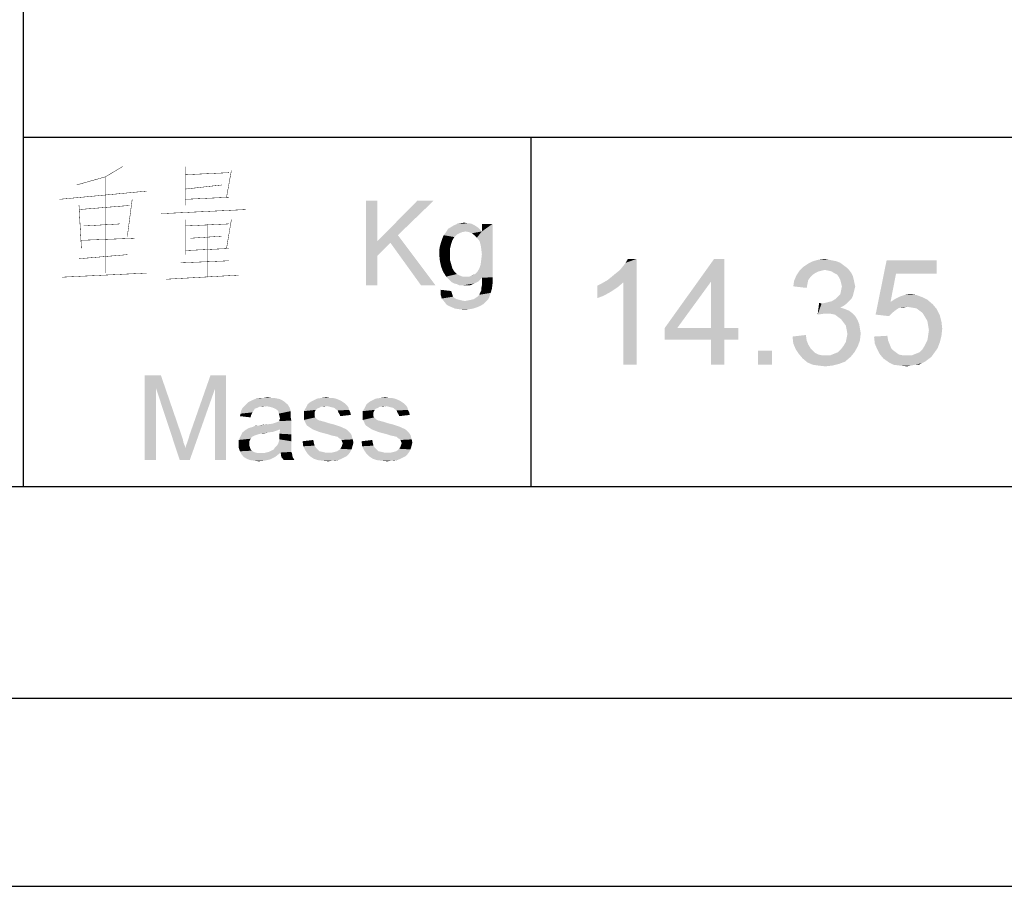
# Model space of a CAD drawing. Header units: millimetres. Extents: x 0 to 594, y 1 to 420.
# Tile 178 of 202: x 515 to 538, y 1 to 21. Entities that reach past the tile are written whole.
import ezdxf

# ---------------------------------------------------------------- set-up
doc = ezdxf.new("R2010")
doc.units = ezdxf.units.MM
doc.header["$LTSCALE"] = 32.67
doc.layers.add('61765N-2-A-2_DXF_FORMAT', color=7, linetype='CONTINUOUS')
doc.layers.add('DETAIL', color=7, linetype='CONTINUOUS')

msp = doc.modelspace()

# ---------------------------------------------------------------- linework, layer by layer
at = {"layer": '61765N-2-A-2_DXF_FORMAT', "color": 2, "linetype": 'Continuous'}
for p, q in [((515, 80.662), (515, 10)), ((515, 18.25), (584, 18.25)), ((527, 18.25), (527, 10)), ((409, 10), (584, 10)), ((20, 5), (589, 5)), ((0, 0.5605), (594, 0.5605))]:
    msp.add_line(p, q, dxfattribs=at)
at = {"layer": '61765N-2-A-2_DXF_FORMAT', "color": 7, "linetype": 'Continuous'}
msp.add_line((25, 10), (584, 10), dxfattribs=at)
at = {"layer": 'DETAIL', "color": 2, "linetype": 'Continuous', "const_width": 0.01}
for points in [[(517.3508, 17.5565), (516.9508, 17.3145), (516.2651, 17.121)], [(518.8365, 17.5565), (518.8365, 16.6371)], [(519.9222, 17.4597), (519.808, 16.8306)], [(516.9508, 17.3145), (516.9508, 15.0403)], [(518.8365, 17.3629), (519.8651, 17.4113)], [(518.8365, 17.0242), (519.6937, 17.121)], [(515.8651, 16.7823), (517.9222, 16.9758)], [(517.5794, 16.7823), (517.4651, 15.9113)], [(519.8651, 16.8306), (518.8365, 16.7823)], [(516.3222, 16.6371), (516.3794, 15.621)], [(516.3222, 16.5403), (517.5222, 16.6371)], [(518.2651, 16.4436), (520.2651, 16.5403)], [(518.8365, 16.2984), (518.8365, 15.4758)], [(519.9222, 16.2984), (519.808, 15.621)], [(516.4366, 16.1532), (517.2937, 16.2016)], [(518.8365, 16.1532), (519.8651, 16.2016)], [(519.3508, 16.2016), (519.3508, 14.9436)], [(517.6365, 15.8629), (516.3794, 15.8145)], [(518.9508, 15.8629), (519.6937, 15.9113)], [(519.8651, 15.621), (518.8365, 15.5726)], [(517.4651, 15.4758), (516.3222, 15.379)], [(518.7222, 15.2823), (519.8651, 15.3306)], [(517.9222, 15.0403), (515.9222, 14.9436)], [(518.3794, 14.8952), (520.0937, 14.9919)]]:
    msp.add_lwpolyline(points, dxfattribs=at)
at = {"layer": 'DETAIL', "color": 2, "linetype": 'Continuous'}
for points in [[(523.3678, 16.75), (523.3678, 15.787), (523.1011, 14.75)], [(523.3678, 16.75), (523.1011, 14.75), (523.1011, 16.75)], [(524.7011, 16.75), (523.8566, 15.9352), (523.3678, 15.787)], [(524.7011, 16.75), (523.3678, 15.787), (524.3159, 16.75)], [(525.7974, 16.0685), (524.9974, 16.0093), (525.0418, 16.0833)], [(525.7974, 16.0685), (525.4566, 16.0241), (524.9974, 16.0093)], [(525.7529, 16.113), (525.0418, 16.0833), (525.1159, 16.1278)], [(525.0418, 16.0833), (525.7529, 16.113), (525.7974, 16.0685)], [(525.6641, 16.1722), (525.7085, 16.1426), (525.1159, 16.1278)], [(525.6641, 16.1722), (525.1159, 16.1278), (525.19, 16.1722)], [(525.1159, 16.1278), (525.7085, 16.1426), (525.7529, 16.113)], [(525.6048, 16.2019), (525.19, 16.1722), (525.2641, 16.2019)], [(525.19, 16.1722), (525.6048, 16.2019), (525.6641, 16.1722)], [(525.5011, 16.2167), (525.5455, 16.2167), (525.2641, 16.2019)], [(525.5011, 16.2167), (525.2641, 16.2019), (525.3381, 16.2167)], [(525.2641, 16.2019), (525.5455, 16.2167), (525.6048, 16.2019)], [(525.3381, 16.2167), (525.427, 16.2315), (525.5011, 16.2167)], [(525.4566, 16.0241), (525.7974, 16.0685), (525.8418, 16.0241)], [(525.7233, 15.8759), (525.8418, 16.0241), (526.0937, 16.2019)], [(525.7826, 15.8019), (525.7233, 15.8759), (526.0937, 16.2019)], [(525.8122, 15.713), (525.7826, 15.8019), (526.0937, 16.2019)], [(525.827, 15.6093), (525.8122, 15.713), (526.0937, 16.2019)], [(525.8122, 15.2389), (525.827, 15.3574), (526.0937, 16.2019)], [(525.8122, 15.2389), (526.0937, 16.2019), (526.0937, 14.9426)], [(525.8418, 15.4907), (525.827, 15.6093), (526.0937, 16.2019)], [(525.827, 15.3574), (525.8418, 15.4907), (526.0937, 16.2019)], [(526.0937, 16.2019), (525.8418, 16.0241), (525.8418, 16.2019)], [(523.6789, 15.7574), (523.3678, 15.787), (523.8566, 15.9352)], [(524.4048, 14.75), (523.6789, 15.7574), (523.8566, 15.9352)], [(524.4048, 14.75), (523.8566, 15.9352), (524.7455, 14.75)], [(525.1455, 15.8167), (524.8789, 15.7722), (524.9085, 15.8611)], [(525.19, 15.8907), (524.9085, 15.8611), (524.9381, 15.9352)], [(524.9085, 15.8611), (525.19, 15.8907), (525.1455, 15.8167)], [(525.3826, 16.0093), (525.3085, 15.9796), (524.9381, 15.9352)], [(525.3826, 16.0093), (524.9381, 15.9352), (524.9974, 16.0093)], [(525.3085, 15.9796), (525.2492, 15.95), (524.9381, 15.9352)], [(524.9381, 15.9352), (525.2492, 15.95), (525.19, 15.8907)], [(524.9974, 16.0093), (525.4566, 16.0241), (525.3826, 16.0093)], [(525.8418, 16.0241), (525.5307, 16.0093), (525.4566, 16.0241)], [(525.6048, 15.9796), (525.5307, 16.0093), (525.8418, 16.0241)], [(525.6641, 15.9352), (525.6048, 15.9796), (525.8418, 16.0241)], [(525.7233, 15.8759), (525.6641, 15.9352), (525.8418, 16.0241)], [(523.3678, 15.787), (523.3678, 15.4463), (523.1011, 14.75)], [(523.3678, 15.787), (523.6789, 15.7574), (523.3678, 15.4463)], [(525.0863, 15.6093), (524.8344, 15.5796), (524.8492, 15.6685)], [(524.8344, 15.5796), (525.0863, 15.6093), (525.0863, 15.4907)], [(525.1159, 15.7278), (524.8492, 15.6685), (524.8789, 15.7722)], [(524.8492, 15.6685), (525.1159, 15.7278), (525.0863, 15.6093)], [(524.8789, 15.7722), (525.1455, 15.8167), (525.1159, 15.7278)], [(523.1011, 14.75), (523.3678, 15.4463), (523.3678, 14.75)], [(525.0863, 15.4907), (524.8344, 15.4759), (524.8344, 15.5796)], [(524.8344, 15.4759), (525.0863, 15.4907), (525.0863, 15.3574)], [(525.0863, 15.3574), (524.8492, 15.3278), (524.8344, 15.4759)], [(524.8492, 15.3278), (525.0863, 15.3574), (525.1159, 15.2537)], [(528.8111, 14.875), (528.9037, 14.9491), (529.4963, 15.375)], [(529.1815, 14.8194), (528.8111, 14.875), (529.4963, 15.375)], [(528.9037, 14.9491), (529.0148, 15.0417), (529.4963, 15.375)], [(529.0148, 15.0417), (529.1074, 15.1157), (529.4963, 15.375)], [(529.1074, 15.1157), (529.1815, 15.2083), (529.4963, 15.375)], [(529.1815, 15.2083), (529.237, 15.2824), (529.4963, 15.375)], [(529.1815, 12.875), (529.1815, 14.8194), (529.4963, 15.375)], [(529.1815, 12.875), (529.4963, 15.375), (529.4963, 12.875)], [(529.4963, 15.375), (529.237, 15.2824), (529.2926, 15.375)], [(531.5704, 15.375), (531.2556, 14.838), (530.163, 13.7454)], [(531.5704, 15.375), (530.163, 13.7454), (531.3296, 15.375)], [(531.2556, 13.7454), (531.2556, 14.838), (531.5704, 15.375)], [(531.2556, 13.7454), (531.5704, 15.375), (531.5704, 13.7454)], [(534.0333, 15.3565), (534.1259, 15.338), (533.663, 15.3194)], [(534.0333, 15.3565), (533.663, 15.3194), (533.7926, 15.3565)], [(533.7926, 15.3565), (533.9407, 15.375), (534.0333, 15.3565)], [(525.1159, 15.2537), (524.8789, 15.1944), (524.8492, 15.3278)], [(524.8789, 15.1944), (525.1159, 15.2537), (525.1455, 15.15)], [(525.1455, 15.15), (524.9233, 15.0759), (524.8789, 15.1944)], [(524.9233, 15.0759), (525.1455, 15.15), (525.19, 15.0759)], [(526.0937, 14.9426), (525.7381, 15.0759), (525.7826, 15.15)], [(526.0937, 14.9426), (525.7826, 15.15), (525.8122, 15.2389)], [(534.4593, 15.1713), (533.3482, 15.0972), (533.4407, 15.1898)], [(534.4593, 15.1713), (533.9407, 15.1157), (533.3482, 15.0972)], [(534.3852, 15.2269), (533.4407, 15.1898), (533.5519, 15.2639)], [(533.4407, 15.1898), (534.3852, 15.2269), (534.4593, 15.1713)], [(534.2185, 15.3194), (534.3111, 15.2824), (533.5519, 15.2639)], [(534.2185, 15.3194), (533.5519, 15.2639), (533.663, 15.3194)], [(533.5519, 15.2639), (534.3111, 15.2824), (534.3852, 15.2269)], [(533.663, 15.3194), (534.1259, 15.338), (534.2185, 15.3194)], [(533.9407, 15.1157), (534.4593, 15.1713), (534.5148, 15.1157)], [(535.6259, 15.0231), (535.1444, 14.0602), (535.4037, 15.338)], [(535.4037, 15.338), (536.5889, 15.338), (535.6259, 15.0231)], [(535.6259, 15.0231), (536.5889, 15.338), (536.5889, 15.0231)], [(525.19, 15.0759), (524.9974, 14.9574), (524.9233, 15.0759)], [(525.19, 15.0759), (525.2492, 15.0167), (524.9974, 14.9574)], [(525.2492, 15.0167), (525.3085, 14.987), (524.9974, 14.9574)], [(524.9974, 14.9574), (525.3085, 14.987), (525.3826, 14.9574)], [(525.3826, 14.9574), (525.0418, 14.913), (524.9974, 14.9574)], [(525.5455, 14.9574), (526.0937, 14.9426), (525.0418, 14.913)], [(525.4566, 14.9574), (525.5455, 14.9574), (525.0418, 14.913)], [(525.3826, 14.9574), (525.4566, 14.9574), (525.0418, 14.913)], [(526.0937, 14.9426), (525.8418, 14.9278), (525.0418, 14.913)], [(525.0863, 14.8685), (525.0418, 14.913), (525.8418, 14.9278)], [(525.0863, 14.8685), (525.8418, 14.9278), (525.7529, 14.8389)], [(525.5455, 14.9574), (525.6048, 14.987), (525.6789, 15.0167)], [(526.0937, 14.9426), (525.5455, 14.9574), (525.6789, 15.0167)], [(526.0937, 14.9426), (525.6789, 15.0167), (525.7381, 15.0759)], [(525.8418, 14.8093), (525.8418, 14.9278), (526.0937, 14.9426)], [(525.8418, 14.8093), (526.0937, 14.9426), (526.0937, 14.7944)], [(533.6074, 14.9491), (533.2185, 14.8565), (533.2741, 14.9861)], [(533.6074, 14.9491), (533.5519, 14.875), (533.2185, 14.8565)], [(533.8667, 15.0972), (533.7926, 15.0787), (533.2741, 14.9861)], [(533.8667, 15.0972), (533.2741, 14.9861), (533.3482, 15.0972)], [(533.7926, 15.0787), (533.7185, 15.0417), (533.2741, 14.9861)], [(533.7185, 15.0417), (533.663, 15.0046), (533.2741, 14.9861)], [(533.2741, 14.9861), (533.663, 15.0046), (533.6074, 14.9491)], [(533.3482, 15.0972), (533.9407, 15.1157), (533.8667, 15.0972)], [(534.5148, 15.1157), (534.0333, 15.0972), (533.9407, 15.1157)], [(534.1074, 15.0787), (534.0333, 15.0972), (534.5148, 15.1157)], [(534.163, 15.0417), (534.1074, 15.0787), (534.5148, 15.1157)], [(534.163, 15.0417), (534.5148, 15.1157), (534.5704, 15.0417)], [(534.5704, 15.0417), (534.237, 15.0046), (534.163, 15.0417)], [(534.237, 15.0046), (534.5704, 15.0417), (534.6074, 14.9676)], [(534.6074, 14.9676), (534.2741, 14.9491), (534.237, 15.0046)], [(534.2741, 14.9491), (534.6074, 14.9676), (534.6259, 14.8935)], [(534.6259, 14.8935), (534.3111, 14.875), (534.2741, 14.9491)], [(534.3296, 14.8009), (534.3111, 14.875), (534.6259, 14.8935)], [(534.3296, 14.8009), (534.6259, 14.8935), (534.6444, 14.8009)], [(535.6259, 15.0231), (535.4963, 14.3565), (535.1444, 14.0602)], [(525.7529, 14.8389), (525.1307, 14.8241), (525.0863, 14.8685)], [(525.19, 14.7944), (525.1307, 14.8241), (525.7529, 14.8389)], [(525.19, 14.7944), (525.7529, 14.8389), (525.6641, 14.7944)], [(525.6641, 14.7944), (525.2492, 14.7796), (525.19, 14.7944)], [(525.3085, 14.75), (525.2492, 14.7796), (525.6641, 14.7944)], [(525.3826, 14.75), (525.3085, 14.75), (525.6641, 14.7944)], [(525.4418, 14.75), (525.3826, 14.75), (525.6641, 14.7944)], [(525.4418, 14.75), (525.6641, 14.7944), (525.5603, 14.75)], [(525.7974, 14.5722), (525.827, 14.6315), (526.0789, 14.6759)], [(525.7974, 14.5722), (526.0789, 14.6759), (526.0492, 14.5722)], [(525.827, 14.6759), (525.8418, 14.75), (526.0937, 14.7944)], [(525.827, 14.6759), (526.0937, 14.7944), (526.0789, 14.6759)], [(526.0789, 14.6759), (525.827, 14.6315), (525.827, 14.6759)], [(526.0937, 14.7944), (525.8418, 14.75), (525.8418, 14.8093)], [(528.5704, 14.7454), (528.6815, 14.8009), (529.1815, 14.8194)], [(528.5704, 14.7454), (529.1815, 14.8194), (529.0519, 14.7083)], [(529.0519, 14.7083), (528.5704, 14.4491), (528.5704, 14.7454)], [(529.0519, 14.7083), (528.8852, 14.5972), (528.5704, 14.4491)], [(529.1815, 14.8194), (528.6815, 14.8009), (528.8111, 14.875)], [(530.163, 13.7454), (531.2556, 14.838), (530.4593, 13.7454)], [(533.5333, 14.7824), (533.2, 14.7269), (533.2185, 14.8565)], [(533.2, 14.7269), (533.5333, 14.7824), (533.5148, 14.6898)], [(533.2185, 14.8565), (533.5519, 14.875), (533.5333, 14.7824)], [(534.6444, 14.8009), (534.3482, 14.7269), (534.3296, 14.8009)], [(534.663, 14.7269), (534.6444, 14.6528), (534.3296, 14.6343)], [(534.663, 14.7269), (534.3296, 14.6343), (534.3482, 14.7269)], [(534.3482, 14.7269), (534.6444, 14.8009), (534.663, 14.7269)], [(525.1159, 14.6167), (524.8641, 14.5426), (524.8641, 14.6463)], [(525.1159, 14.6167), (525.1307, 14.5722), (524.8641, 14.5426)], [(524.8641, 14.5426), (525.1307, 14.5722), (525.1455, 14.5278)], [(525.1455, 14.5278), (524.8937, 14.4389), (524.8641, 14.5426)], [(525.1455, 14.5278), (525.1603, 14.4833), (524.8937, 14.4389)], [(525.1603, 14.4833), (525.19, 14.4537), (524.8937, 14.4389)], [(524.8937, 14.4389), (525.19, 14.4537), (525.2492, 14.4241)], [(525.2492, 14.4241), (524.9529, 14.3648), (524.8937, 14.4389)], [(525.2492, 14.4241), (525.3085, 14.4093), (524.9529, 14.3648)], [(525.4418, 14.3796), (525.5159, 14.3944), (525.99, 14.4241)], [(525.4418, 14.3796), (525.99, 14.4241), (525.9307, 14.3648)], [(525.5159, 14.3944), (525.59, 14.4093), (525.99, 14.4241)], [(525.99, 14.4241), (525.59, 14.4093), (525.6492, 14.4241)], [(525.6492, 14.4241), (525.6937, 14.4537), (526.0196, 14.4833)], [(525.6492, 14.4241), (526.0196, 14.4833), (525.99, 14.4241)], [(526.0196, 14.4833), (525.6937, 14.4537), (525.7381, 14.4833)], [(525.7381, 14.4833), (525.7826, 14.5278), (526.0492, 14.5722)], [(525.7381, 14.4833), (526.0492, 14.5722), (526.0196, 14.4833)], [(526.0492, 14.5722), (525.7826, 14.5278), (525.7974, 14.5722)], [(528.8852, 14.5972), (528.7185, 14.5046), (528.5704, 14.4491)], [(534.5704, 14.4306), (534.1074, 14.375), (534.2, 14.4306)], [(534.1074, 14.375), (534.5704, 14.4306), (534.5148, 14.375)], [(534.2, 14.4306), (534.2556, 14.4861), (534.6074, 14.5046)], [(534.2, 14.4306), (534.6074, 14.5046), (534.5704, 14.4306)], [(534.6074, 14.5046), (534.2556, 14.4861), (534.3111, 14.5417)], [(534.6259, 14.5787), (534.3111, 14.5417), (534.3296, 14.6343)], [(534.3111, 14.5417), (534.6259, 14.5787), (534.6074, 14.5046)], [(534.3296, 14.6343), (534.6444, 14.6528), (534.6259, 14.5787)], [(536.3667, 14.412), (535.4963, 14.3565), (535.6074, 14.4306)], [(536.2556, 14.4676), (535.6074, 14.4306), (535.7185, 14.4861)], [(535.6074, 14.4306), (536.2556, 14.4676), (536.3667, 14.412)], [(536.1074, 14.5231), (535.7185, 14.4861), (535.8296, 14.5231)], [(535.7185, 14.4861), (536.1074, 14.5231), (536.2556, 14.4676)], [(535.8296, 14.5231), (535.9593, 14.5417), (536.1074, 14.5231)], [(525.3085, 14.4093), (525.3678, 14.3944), (524.9529, 14.3648)], [(525.3678, 14.3944), (525.4418, 14.3796), (524.9529, 14.3648)], [(525.9307, 14.3648), (524.9529, 14.3648), (525.4418, 14.3796)], [(525.9307, 14.3648), (525.0122, 14.2907), (524.9529, 14.3648)], [(525.9307, 14.3648), (525.8715, 14.3056), (525.0122, 14.2907)], [(525.0122, 14.2907), (525.8715, 14.3056), (525.7974, 14.2611)], [(525.7974, 14.2611), (525.1011, 14.2463), (525.0122, 14.2907)], [(525.1011, 14.2463), (525.7974, 14.2611), (525.7233, 14.2315)], [(525.7233, 14.2315), (525.2048, 14.2019), (525.1011, 14.2463)], [(525.2048, 14.2019), (525.7233, 14.2315), (525.6344, 14.2019)], [(525.6344, 14.2019), (525.3085, 14.187), (525.2048, 14.2019)], [(525.3085, 14.187), (525.6344, 14.2019), (525.5455, 14.187)], [(533.8667, 14.3194), (533.7741, 14.0602), (533.8111, 14.338)], [(534.4593, 14.3194), (534.3852, 14.2639), (533.7741, 14.0602)], [(533.8667, 14.3194), (534.4593, 14.3194), (533.7741, 14.0602)], [(534.3852, 14.2639), (534.3111, 14.2269), (533.7741, 14.0602)], [(534.3111, 14.2269), (534.4222, 14.1898), (533.7741, 14.0602)], [(533.8667, 14.3194), (533.9593, 14.338), (534.5148, 14.375)], [(533.8667, 14.3194), (534.5148, 14.375), (534.4593, 14.3194)], [(533.9593, 14.338), (534.0333, 14.3565), (534.5148, 14.375)], [(534.5148, 14.375), (534.0333, 14.3565), (534.1074, 14.375)], [(535.4963, 14.3565), (535.737, 14.2269), (535.1444, 14.0602)], [(535.737, 14.2269), (535.6815, 14.2083), (535.1444, 14.0602)], [(535.6815, 14.2083), (535.6259, 14.1713), (535.1444, 14.0602)], [(535.4963, 14.3565), (536.3667, 14.412), (536.4963, 14.3009)], [(535.4963, 14.3565), (536.4963, 14.3009), (535.8852, 14.2454)], [(535.4963, 14.3565), (535.8852, 14.2454), (535.737, 14.2269)], [(535.737, 14.2269), (535.8852, 14.2454), (535.8111, 14.2269)], [(535.9963, 14.2269), (535.8852, 14.2454), (536.4963, 14.3009)], [(536.1074, 14.2083), (535.9963, 14.2269), (536.4963, 14.3009)], [(536.1074, 14.2083), (536.4963, 14.3009), (536.5889, 14.1898)], [(536.5889, 14.1898), (536.1815, 14.1528), (536.1074, 14.2083)], [(525.5455, 14.187), (525.4418, 14.1722), (525.3085, 14.187)], [(534.4222, 14.1898), (533.9037, 14.0787), (533.7741, 14.0602)], [(534.4222, 14.1898), (534.5148, 14.1528), (533.9037, 14.0787)], [(534.5148, 14.1528), (534.5889, 14.0972), (533.9037, 14.0787)], [(533.9963, 14.0787), (533.9037, 14.0787), (534.5889, 14.0972)], [(534.0889, 14.0787), (533.9963, 14.0787), (534.5889, 14.0972)], [(534.1815, 14.0602), (534.0889, 14.0787), (534.5889, 14.0972)], [(534.1815, 14.0602), (534.5889, 14.0972), (534.663, 14.0231)], [(534.663, 14.0231), (534.2556, 14.0046), (534.1815, 14.0602)], [(534.3296, 13.9491), (534.2556, 14.0046), (534.663, 14.0231)], [(534.3296, 13.9491), (534.663, 14.0231), (534.7185, 13.9306)], [(535.6259, 14.1713), (535.5333, 14.0972), (535.1444, 14.0602)], [(535.1444, 14.0602), (535.5333, 14.0972), (535.4593, 14.0231)], [(536.2556, 14.0972), (536.1815, 14.1528), (536.5889, 14.1898)], [(536.2556, 14.0972), (536.5889, 14.1898), (536.663, 14.0417)], [(536.663, 14.0417), (536.3111, 14.0046), (536.2556, 14.0972)], [(536.3667, 13.912), (536.3111, 14.0046), (536.663, 14.0417)], [(536.3667, 13.912), (536.663, 14.0417), (536.7, 13.8935)], [(531.5704, 13.7454), (531.9037, 13.7454), (530.163, 13.4676)], [(531.2556, 13.7454), (531.5704, 13.7454), (530.163, 13.4676)], [(530.4593, 13.7454), (531.2556, 13.7454), (530.163, 13.4676)], [(530.4593, 13.7454), (530.163, 13.4676), (530.163, 13.7454)], [(531.2556, 13.4676), (530.163, 13.4676), (531.9037, 13.7454)], [(531.5704, 13.4676), (531.2556, 13.4676), (531.9037, 13.7454)], [(531.5704, 13.4676), (531.9037, 13.7454), (531.9037, 13.4676)], [(534.7185, 13.9306), (534.3852, 13.875), (534.3296, 13.9491)], [(534.3852, 13.875), (534.7185, 13.9306), (534.7556, 13.838)], [(534.7556, 13.838), (534.4407, 13.8009), (534.3852, 13.875)], [(534.4407, 13.8009), (534.7556, 13.838), (534.7741, 13.7269)], [(534.7741, 13.7269), (534.4593, 13.7083), (534.4407, 13.8009)], [(534.4593, 13.7083), (534.7741, 13.7269), (534.7926, 13.6157)], [(536.7, 13.8935), (536.3852, 13.8009), (536.3667, 13.912)], [(536.3852, 13.8009), (536.7, 13.8935), (536.7185, 13.7269)], [(536.7185, 13.7269), (536.4037, 13.6898), (536.3852, 13.8009)], [(536.3852, 13.5602), (536.4037, 13.6898), (536.7185, 13.7269)], [(536.3852, 13.5602), (536.7185, 13.7269), (536.7, 13.5602)], [(533.1815, 13.5417), (533.4963, 13.5787), (533.5148, 13.4491)], [(533.5148, 13.4491), (533.2, 13.375), (533.1815, 13.5417)], [(534.7741, 13.4491), (534.4407, 13.412), (534.4593, 13.5046)], [(534.7926, 13.6157), (534.4778, 13.5972), (534.4593, 13.7083)], [(534.4593, 13.5046), (534.4778, 13.5972), (534.7926, 13.6157)], [(534.4593, 13.5046), (534.7926, 13.6157), (534.7741, 13.4491)], [(535.1074, 13.5417), (535.4222, 13.5602), (535.4407, 13.4491)], [(535.4407, 13.4491), (535.1259, 13.375), (535.1074, 13.5417)], [(536.7, 13.5602), (536.3667, 13.4491), (536.3852, 13.5602)], [(536.3667, 13.4491), (536.7, 13.5602), (536.663, 13.412)], [(531.5704, 13.4676), (531.2556, 12.875), (531.2556, 13.4676)], [(531.2556, 12.875), (531.5704, 13.4676), (531.5704, 12.875)], [(533.2, 13.375), (533.5148, 13.4491), (533.5519, 13.3565)], [(533.5519, 13.3565), (533.2556, 13.2454), (533.2, 13.375)], [(533.5519, 13.3565), (533.6074, 13.2639), (533.2556, 13.2454)], [(533.2556, 13.2454), (533.6074, 13.2639), (533.663, 13.2083)], [(534.2556, 13.1713), (534.3296, 13.2454), (534.7185, 13.3009)], [(534.2556, 13.1713), (534.7185, 13.3009), (534.6444, 13.1713)], [(534.7185, 13.3009), (534.3296, 13.2454), (534.3852, 13.3194)], [(534.3852, 13.3194), (534.4407, 13.412), (534.7741, 13.4491)], [(534.3852, 13.3194), (534.7741, 13.4491), (534.7185, 13.3009)], [(535.1259, 13.375), (535.4407, 13.4491), (535.4778, 13.3565)], [(535.4778, 13.3565), (535.1815, 13.2454), (535.1259, 13.375)], [(535.4778, 13.3565), (535.5148, 13.2639), (535.1815, 13.2454)], [(535.1815, 13.2454), (535.5148, 13.2639), (535.5704, 13.2083)], [(536.0889, 13.1343), (536.1815, 13.1713), (536.6074, 13.2639)], [(536.0889, 13.1343), (536.6074, 13.2639), (536.5148, 13.1343)], [(536.1815, 13.1713), (536.2556, 13.2454), (536.6074, 13.2639)], [(536.6074, 13.2639), (536.2556, 13.2454), (536.3111, 13.338)], [(536.663, 13.412), (536.3111, 13.338), (536.3667, 13.4491)], [(536.3111, 13.338), (536.663, 13.412), (536.6074, 13.2639)], [(532.7, 13.2083), (532.3667, 12.875), (532.3667, 13.2083)], [(532.3667, 12.875), (532.7, 13.2083), (532.7, 12.875)], [(533.663, 13.2083), (533.3296, 13.1343), (533.2556, 13.2454)], [(533.663, 13.2083), (533.7185, 13.1528), (533.3296, 13.1343)], [(533.3296, 13.1343), (533.7185, 13.1528), (533.7926, 13.1157)], [(533.7926, 13.1157), (533.4222, 13.0231), (533.3296, 13.1343)], [(533.7926, 13.1157), (533.8852, 13.0972), (533.4222, 13.0231)], [(534.0704, 13.0972), (534.5519, 13.0602), (533.4222, 13.0231)], [(533.9593, 13.0972), (534.0704, 13.0972), (533.4222, 13.0231)], [(533.8852, 13.0972), (533.9593, 13.0972), (533.4222, 13.0231)], [(533.4222, 13.0231), (534.5519, 13.0602), (534.4222, 12.9491)], [(534.0704, 13.0972), (534.163, 13.1343), (534.6444, 13.1713)], [(534.0704, 13.0972), (534.6444, 13.1713), (534.5519, 13.0602)], [(534.6444, 13.1713), (534.163, 13.1343), (534.2556, 13.1713)], [(535.5704, 13.2083), (535.237, 13.1343), (535.1815, 13.2454)], [(535.5704, 13.2083), (535.6444, 13.1528), (535.237, 13.1343)], [(535.237, 13.1343), (535.6444, 13.1528), (535.7, 13.1157)], [(535.7, 13.1157), (535.3296, 13.0231), (535.237, 13.1343)], [(535.7, 13.1157), (535.7926, 13.0972), (535.3296, 13.0231)], [(535.9963, 13.0972), (536.4593, 13.0602), (535.3296, 13.0231)], [(535.8852, 13.0972), (535.9963, 13.0972), (535.3296, 13.0231)], [(535.7926, 13.0972), (535.8852, 13.0972), (535.3296, 13.0231)], [(535.3296, 13.0231), (536.4593, 13.0602), (536.3852, 13.0046)], [(536.5148, 13.1343), (535.9963, 13.0972), (536.0889, 13.1343)], [(535.9963, 13.0972), (536.5148, 13.1343), (536.4593, 13.0602)], [(534.4222, 12.9491), (533.5333, 12.9306), (533.4222, 13.0231)], [(533.5333, 12.9306), (534.4222, 12.9491), (534.2741, 12.8935)], [(534.2741, 12.8935), (533.663, 12.875), (533.5333, 12.9306)], [(533.7926, 12.8565), (533.663, 12.875), (534.2741, 12.8935)], [(533.7926, 12.8565), (534.2741, 12.8935), (534.1259, 12.8565)], [(534.1259, 12.8565), (533.9593, 12.838), (533.7926, 12.8565)], [(536.3852, 13.0046), (535.4593, 12.9306), (535.3296, 13.0231)], [(536.3852, 13.0046), (536.3111, 12.9491), (535.4593, 12.9306)], [(535.4593, 12.9306), (536.3111, 12.9491), (536.237, 12.912)], [(536.237, 12.912), (535.5704, 12.875), (535.4593, 12.9306)], [(536.0704, 12.875), (535.5704, 12.875), (536.237, 12.912)], [(536.0704, 12.875), (535.7185, 12.8565), (535.5704, 12.875)], [(535.7185, 12.8565), (536.0704, 12.875), (535.9778, 12.8565)], [(535.9778, 12.8565), (535.8852, 12.838), (535.7185, 12.8565)], [(536.0704, 12.875), (536.237, 12.912), (536.163, 12.875)], [(517.8728, 12.625), (518.258, 12.625), (518.1395, 12.3287)], [(518.1395, 12.3287), (517.8728, 10.625), (517.8728, 12.625)], [(518.1395, 12.3287), (518.258, 12.625), (518.7469, 11.2028)], [(519.5321, 12.2991), (518.9395, 11.2324), (519.4284, 12.625)], [(519.4284, 12.625), (519.7988, 12.625), (519.5321, 12.2991)], [(519.5321, 10.625), (519.5321, 12.2991), (519.7988, 12.625)], [(519.5321, 10.625), (519.7988, 12.625), (519.7988, 10.625)], [(517.8728, 10.625), (518.1395, 12.3287), (518.1395, 10.625)], [(518.7469, 11.2028), (518.7025, 10.625), (518.1395, 12.3287)], [(518.7025, 10.625), (518.8358, 10.9065), (519.5321, 12.2991)], [(518.7025, 10.625), (519.5321, 12.2991), (518.9395, 10.625)], [(518.8358, 10.9065), (518.8506, 10.9657), (519.5321, 12.2991)], [(518.8506, 10.9657), (518.8802, 11.0398), (519.5321, 12.2991)], [(518.8802, 11.0398), (518.9099, 11.1287), (519.5321, 12.2991)], [(518.9099, 11.1287), (518.9395, 11.2324), (519.5321, 12.2991)], [(520.6877, 12.0917), (520.7765, 12.1065), (520.8654, 12.0917)], [(522.0506, 12.0917), (522.1691, 12.1065), (522.2432, 12.0917)], [(523.4432, 12.0917), (523.5617, 12.1065), (523.6358, 12.0917)], [(520.7321, 11.8991), (520.5839, 11.8843), (520.1839, 11.8546)], [(520.7321, 11.8991), (520.1839, 11.8546), (520.2284, 11.8991)], [(520.1839, 11.8546), (520.5839, 11.8843), (520.5247, 11.8546)], [(521.2506, 11.9435), (520.2284, 11.8991), (520.2728, 11.9435)], [(520.7321, 11.8991), (520.2284, 11.8991), (521.2506, 11.9435)], [(521.2062, 11.9731), (520.2728, 11.9435), (520.3173, 11.988)], [(520.2728, 11.9435), (521.2062, 11.9731), (521.2506, 11.9435)], [(521.1765, 12.0028), (520.3173, 11.988), (520.3765, 12.0176)], [(520.3173, 11.988), (521.1765, 12.0028), (521.2062, 11.9731)], [(521.1321, 12.0324), (520.3765, 12.0176), (520.4358, 12.0472)], [(520.3765, 12.0176), (521.1321, 12.0324), (521.1765, 12.0028)], [(521.0136, 12.0769), (521.0728, 12.062), (520.4358, 12.0472)], [(521.0136, 12.0769), (520.4358, 12.0472), (520.5099, 12.0769)], [(520.4358, 12.0472), (521.0728, 12.062), (521.1321, 12.0324)], [(520.8654, 12.0917), (520.9395, 12.0917), (520.5099, 12.0769)], [(520.6877, 12.0917), (520.8654, 12.0917), (520.5099, 12.0769)], [(520.6877, 12.0917), (520.5099, 12.0769), (520.5988, 12.0917)], [(520.5099, 12.0769), (520.9395, 12.0917), (521.0136, 12.0769)], [(520.5839, 11.8843), (520.7321, 11.8991), (520.658, 11.8843)], [(520.821, 11.8843), (520.7321, 11.8991), (521.2506, 11.9435)], [(520.8802, 11.8694), (520.821, 11.8843), (521.2506, 11.9435)], [(520.8802, 11.8694), (521.2506, 11.9435), (521.2951, 11.8694)], [(521.2951, 11.8694), (520.9543, 11.8398), (520.8802, 11.8694)], [(520.9988, 11.8102), (520.9543, 11.8398), (521.2951, 11.8694)], [(521.0284, 11.7806), (520.9988, 11.8102), (521.2951, 11.8694)], [(521.0284, 11.7806), (521.2951, 11.8694), (521.3247, 11.7806)], [(522.1839, 11.8991), (521.6802, 11.8546), (521.7247, 11.9435)], [(522.1839, 11.8991), (522.0358, 11.8843), (521.6802, 11.8546)], [(521.6802, 11.8546), (522.0358, 11.8843), (521.9914, 11.8546)], [(522.5691, 11.988), (521.7247, 11.9435), (521.7988, 12.0028)], [(522.5691, 11.988), (522.6136, 11.9583), (521.7247, 11.9435)], [(521.7247, 11.9435), (522.6136, 11.9583), (522.658, 11.9139)], [(521.7247, 11.9435), (522.658, 11.9139), (522.1839, 11.8991)], [(522.5247, 12.0176), (521.7988, 12.0028), (521.858, 12.0324)], [(521.7988, 12.0028), (522.5247, 12.0176), (522.5691, 11.988)], [(522.3914, 12.0769), (522.4654, 12.0472), (521.858, 12.0324)], [(522.3914, 12.0769), (521.858, 12.0324), (521.9469, 12.0769)], [(521.858, 12.0324), (522.4654, 12.0472), (522.5247, 12.0176)], [(522.2432, 12.0917), (522.3173, 12.0917), (521.9469, 12.0769)], [(522.2432, 12.0917), (521.9469, 12.0769), (522.0506, 12.0917)], [(521.9469, 12.0769), (522.3173, 12.0917), (522.3914, 12.0769)], [(522.0358, 11.8843), (522.1839, 11.8991), (522.1099, 11.8843)], [(522.2432, 11.8843), (522.1839, 11.8991), (522.658, 11.9139)], [(522.3025, 11.8694), (522.2432, 11.8843), (522.658, 11.9139)], [(522.3025, 11.8694), (522.658, 11.9139), (522.6877, 11.8694)], [(522.6877, 11.8694), (522.3617, 11.8546), (522.3025, 11.8694)], [(522.3914, 11.825), (522.3617, 11.8546), (522.6877, 11.8694)], [(522.3914, 11.825), (522.6877, 11.8694), (522.7025, 11.8102)], [(523.5765, 11.8991), (523.0728, 11.8546), (523.1173, 11.9435)], [(523.5765, 11.8991), (523.4284, 11.8843), (523.0728, 11.8546)], [(523.0728, 11.8546), (523.4284, 11.8843), (523.3839, 11.8546)], [(523.9617, 11.988), (523.1173, 11.9435), (523.1914, 12.0028)], [(523.9617, 11.988), (524.0062, 11.9583), (523.1173, 11.9435)], [(523.1173, 11.9435), (524.0062, 11.9583), (524.0506, 11.9139)], [(523.1173, 11.9435), (524.0506, 11.9139), (523.5765, 11.8991)], [(523.9173, 12.0176), (523.1914, 12.0028), (523.2506, 12.0324)], [(523.1914, 12.0028), (523.9173, 12.0176), (523.9617, 11.988)], [(523.7839, 12.0769), (523.858, 12.0472), (523.2506, 12.0324)], [(523.7839, 12.0769), (523.2506, 12.0324), (523.3395, 12.0769)], [(523.2506, 12.0324), (523.858, 12.0472), (523.9173, 12.0176)], [(523.6358, 12.0917), (523.7099, 12.0917), (523.3395, 12.0769)], [(523.6358, 12.0917), (523.3395, 12.0769), (523.4432, 12.0917)], [(523.3395, 12.0769), (523.7099, 12.0917), (523.7839, 12.0769)], [(523.4284, 11.8843), (523.5765, 11.8991), (523.5025, 11.8843)], [(523.6358, 11.8843), (523.5765, 11.8991), (524.0506, 11.9139)], [(523.6951, 11.8694), (523.6358, 11.8843), (524.0506, 11.9139)], [(523.6951, 11.8694), (524.0506, 11.9139), (524.0802, 11.8694)], [(524.0802, 11.8694), (523.7543, 11.8546), (523.6951, 11.8694)], [(523.7839, 11.825), (523.7543, 11.8546), (524.0802, 11.8694)], [(523.7839, 11.825), (524.0802, 11.8694), (524.0951, 11.8102)], [(520.3914, 11.6917), (520.1247, 11.662), (520.1395, 11.7213)], [(520.1247, 11.662), (520.3914, 11.6917), (520.3765, 11.6324)], [(520.4506, 11.7954), (520.421, 11.7509), (520.1395, 11.7213)], [(520.4506, 11.7954), (520.1395, 11.7213), (520.1543, 11.7954)], [(520.1395, 11.7213), (520.421, 11.7509), (520.3914, 11.6917)], [(520.5247, 11.8546), (520.4802, 11.8398), (520.1543, 11.7954)], [(520.5247, 11.8546), (520.1543, 11.7954), (520.1839, 11.8546)], [(520.1543, 11.7954), (520.4802, 11.8398), (520.4506, 11.7954)], [(521.3247, 11.7806), (521.0432, 11.7213), (521.0284, 11.7806)], [(521.3247, 11.7806), (521.3247, 11.7361), (521.0432, 11.7213)], [(521.0432, 11.7213), (521.3247, 11.7361), (521.3247, 11.6917)], [(521.3247, 11.6917), (521.058, 11.662), (521.0432, 11.7213)], [(521.058, 11.662), (521.3247, 11.6917), (521.3247, 11.6324)], [(521.3247, 11.6324), (521.0728, 11.6028), (521.058, 11.662)], [(521.058, 11.5731), (521.0728, 11.6028), (521.3247, 11.6324)], [(521.058, 11.5731), (521.3247, 11.6324), (521.3395, 11.5583)], [(521.9914, 11.8546), (521.9469, 11.8398), (521.6358, 11.7806)], [(521.9914, 11.8546), (521.6358, 11.7806), (521.6802, 11.8546)], [(521.9469, 11.8398), (521.9173, 11.8102), (521.6358, 11.7806)], [(521.6358, 11.7806), (521.9173, 11.8102), (521.9025, 11.7806)], [(521.9025, 11.7806), (521.8877, 11.7509), (521.6358, 11.6769)], [(521.9025, 11.7806), (521.6358, 11.6769), (521.6358, 11.7806)], [(521.8877, 11.7509), (521.8877, 11.7065), (521.6358, 11.6769)], [(521.6358, 11.6769), (521.8877, 11.7065), (521.8877, 11.662)], [(521.8877, 11.662), (521.6358, 11.6324), (521.6358, 11.6769)], [(521.6358, 11.6324), (521.8877, 11.662), (521.9025, 11.6324)], [(521.9025, 11.6324), (521.9469, 11.588), (521.6358, 11.5731)], [(521.9025, 11.6324), (521.6358, 11.5731), (521.6358, 11.6324)], [(522.7025, 11.8102), (522.4358, 11.7954), (522.3914, 11.825)], [(522.4506, 11.7509), (522.4358, 11.7954), (522.7025, 11.8102)], [(522.4506, 11.7509), (522.7025, 11.8102), (522.7321, 11.7509)], [(522.7321, 11.7509), (522.4802, 11.7065), (522.4506, 11.7509)], [(522.4802, 11.7065), (522.7321, 11.7509), (522.7469, 11.6917)], [(522.7469, 11.6917), (522.4951, 11.662), (522.4802, 11.7065)], [(523.3839, 11.8546), (523.3395, 11.8398), (523.0284, 11.7806)], [(523.3839, 11.8546), (523.0284, 11.7806), (523.0728, 11.8546)], [(523.3395, 11.8398), (523.3099, 11.8102), (523.0284, 11.7806)], [(523.0284, 11.7806), (523.3099, 11.8102), (523.2951, 11.7806)], [(523.2951, 11.7806), (523.2802, 11.7509), (523.0284, 11.6769)], [(523.2951, 11.7806), (523.0284, 11.6769), (523.0284, 11.7806)], [(523.2802, 11.7509), (523.2802, 11.7065), (523.0284, 11.6769)], [(523.0284, 11.6769), (523.2802, 11.7065), (523.2802, 11.662)], [(523.2802, 11.662), (523.0284, 11.6324), (523.0284, 11.6769)], [(523.0284, 11.6324), (523.2802, 11.662), (523.2951, 11.6324)], [(523.2951, 11.6324), (523.3395, 11.588), (523.0284, 11.5731)], [(523.2951, 11.6324), (523.0284, 11.5731), (523.0284, 11.6324)], [(524.0951, 11.8102), (523.8284, 11.7954), (523.7839, 11.825)], [(523.8432, 11.7509), (523.8284, 11.7954), (524.0951, 11.8102)], [(523.8432, 11.7509), (524.0951, 11.8102), (524.1247, 11.7509)], [(524.1247, 11.7509), (523.8728, 11.7065), (523.8432, 11.7509)], [(523.8728, 11.7065), (524.1247, 11.7509), (524.1395, 11.6917)], [(524.1395, 11.6917), (523.8877, 11.662), (523.8728, 11.7065)], [(520.3321, 11.3806), (520.8951, 11.4843), (521.3395, 11.5583)], [(521.0728, 11.3509), (520.3321, 11.3806), (521.3395, 11.5583)], [(520.3321, 11.3806), (520.4358, 11.4102), (520.8951, 11.4843)], [(520.4358, 11.4102), (520.4654, 11.425), (520.8951, 11.4843)], [(520.4654, 11.425), (520.5691, 11.4398), (520.8951, 11.4843)], [(520.5691, 11.4398), (520.4654, 11.425), (520.5099, 11.4398)], [(520.5691, 11.4398), (520.7765, 11.4694), (520.8951, 11.4843)], [(520.5691, 11.4398), (520.6432, 11.4546), (520.7765, 11.4694)], [(520.8951, 11.4843), (520.9839, 11.5139), (521.3395, 11.5583)], [(520.9839, 11.5139), (521.058, 11.5435), (521.3395, 11.5583)], [(521.3395, 11.5583), (521.058, 11.5435), (521.058, 11.5731)], [(521.058, 11.2472), (521.0728, 11.3509), (521.3395, 11.5583)], [(521.058, 11.2472), (521.3395, 11.5583), (521.3395, 11.2324)], [(521.6358, 11.5731), (521.9469, 11.588), (522.0062, 11.5583)], [(522.0062, 11.5583), (521.6654, 11.5287), (521.6358, 11.5731)], [(522.021, 11.5583), (522.0654, 11.5435), (521.6654, 11.5287)], [(522.0062, 11.5583), (522.021, 11.5583), (521.6654, 11.5287)], [(521.6654, 11.5287), (522.0654, 11.5435), (522.1247, 11.5287)], [(522.1247, 11.5287), (521.6802, 11.4843), (521.6654, 11.5287)], [(522.1247, 11.5287), (522.2136, 11.4991), (521.6802, 11.4843)], [(521.6802, 11.4843), (522.2136, 11.4991), (522.3321, 11.4694)], [(522.3321, 11.4694), (521.7099, 11.4398), (521.6802, 11.4843)], [(521.7099, 11.4398), (522.3321, 11.4694), (522.421, 11.4398)], [(522.421, 11.4398), (521.7543, 11.4102), (521.7099, 11.4398)], [(521.7543, 11.4102), (522.421, 11.4398), (522.5099, 11.4102)], [(522.5099, 11.4102), (521.7988, 11.3806), (521.7543, 11.4102)], [(521.7988, 11.3806), (522.5099, 11.4102), (522.5691, 11.3806)], [(523.0284, 11.5731), (523.3395, 11.588), (523.3988, 11.5583)], [(523.3988, 11.5583), (523.058, 11.5287), (523.0284, 11.5731)], [(523.4136, 11.5583), (523.458, 11.5435), (523.058, 11.5287)], [(523.3988, 11.5583), (523.4136, 11.5583), (523.058, 11.5287)], [(523.058, 11.5287), (523.458, 11.5435), (523.5173, 11.5287)], [(523.5173, 11.5287), (523.0728, 11.4843), (523.058, 11.5287)], [(523.5173, 11.5287), (523.6062, 11.4991), (523.0728, 11.4843)], [(523.0728, 11.4843), (523.6062, 11.4991), (523.7247, 11.4694)], [(523.7247, 11.4694), (523.1025, 11.4398), (523.0728, 11.4843)], [(523.1025, 11.4398), (523.7247, 11.4694), (523.8136, 11.4398)], [(523.8136, 11.4398), (523.1469, 11.4102), (523.1025, 11.4398)], [(523.1469, 11.4102), (523.8136, 11.4398), (523.9025, 11.4102)], [(523.9025, 11.4102), (523.1914, 11.3806), (523.1469, 11.4102)], [(523.1914, 11.3806), (523.9025, 11.4102), (523.9617, 11.3806)], [(518.7469, 11.2028), (518.7765, 11.1139), (518.7025, 10.625)], [(520.4062, 11.1731), (520.0951, 11.0991), (520.1395, 11.188)], [(520.4062, 11.1731), (520.3765, 11.1287), (520.0951, 11.0991)], [(520.7914, 11.2769), (520.6136, 11.2472), (520.1395, 11.188)], [(520.7914, 11.2769), (520.1395, 11.188), (520.1839, 11.2769)], [(520.6136, 11.2472), (520.5543, 11.2324), (520.1395, 11.188)], [(520.5543, 11.2324), (520.5099, 11.2176), (520.1395, 11.188)], [(520.5099, 11.2176), (520.4654, 11.2028), (520.1395, 11.188)], [(520.1395, 11.188), (520.4654, 11.2028), (520.4062, 11.1731)], [(520.9988, 11.3213), (520.1839, 11.2769), (520.258, 11.3361)], [(520.9988, 11.3213), (520.9099, 11.2917), (520.1839, 11.2769)], [(520.1839, 11.2769), (520.9099, 11.2917), (520.7914, 11.2769)], [(521.0728, 11.3509), (520.258, 11.3361), (520.3321, 11.3806)], [(520.258, 11.3361), (521.0728, 11.3509), (520.9988, 11.3213)], [(520.6136, 11.2472), (520.7914, 11.2769), (520.6728, 11.2472)], [(521.3395, 11.2324), (521.058, 11.1731), (521.058, 11.2472)], [(521.058, 11.1731), (521.3395, 11.2324), (521.3395, 11.1435)], [(521.3395, 11.1435), (521.058, 11.1139), (521.058, 11.1731)], [(522.5691, 11.3806), (521.8432, 11.3509), (521.7988, 11.3806)], [(522.5691, 11.3806), (522.6136, 11.3657), (521.8432, 11.3509)], [(521.8432, 11.3509), (522.6136, 11.3657), (522.658, 11.3361)], [(522.658, 11.3361), (521.9173, 11.3213), (521.8432, 11.3509)], [(521.9914, 11.2917), (521.9173, 11.3213), (522.658, 11.3361)], [(521.9914, 11.2917), (522.658, 11.3361), (522.7025, 11.2917)], [(522.7025, 11.2917), (522.0951, 11.262), (521.9914, 11.2917)], [(522.0951, 11.262), (522.7025, 11.2917), (522.7321, 11.262)], [(522.7321, 11.262), (522.2136, 11.2324), (522.0951, 11.262)], [(522.2136, 11.2324), (522.7321, 11.262), (522.7617, 11.2176)], [(522.7617, 11.2176), (522.3025, 11.2028), (522.2136, 11.2324)], [(522.3765, 11.188), (522.3025, 11.2028), (522.7617, 11.2176)], [(522.4358, 11.1731), (522.3765, 11.188), (522.7617, 11.2176)], [(522.4358, 11.1731), (522.7617, 11.2176), (522.7765, 11.1583)], [(522.7765, 11.1583), (522.4654, 11.1435), (522.4358, 11.1731)], [(523.9617, 11.3806), (523.2358, 11.3509), (523.1914, 11.3806)], [(523.9617, 11.3806), (524.0062, 11.3657), (523.2358, 11.3509)], [(523.2358, 11.3509), (524.0062, 11.3657), (524.0506, 11.3361)], [(524.0506, 11.3361), (523.3099, 11.3213), (523.2358, 11.3509)], [(523.3839, 11.2917), (523.3099, 11.3213), (524.0506, 11.3361)], [(523.3839, 11.2917), (524.0506, 11.3361), (524.0951, 11.2917)], [(524.0951, 11.2917), (523.4877, 11.262), (523.3839, 11.2917)], [(523.4877, 11.262), (524.0951, 11.2917), (524.1247, 11.262)], [(524.1247, 11.262), (523.6062, 11.2324), (523.4877, 11.262)], [(523.6062, 11.2324), (524.1247, 11.262), (524.1543, 11.2176)], [(524.1543, 11.2176), (523.6951, 11.2028), (523.6062, 11.2324)], [(523.7691, 11.188), (523.6951, 11.2028), (524.1543, 11.2176)], [(523.8284, 11.1731), (523.7691, 11.188), (524.1543, 11.2176)], [(523.8284, 11.1731), (524.1543, 11.2176), (524.1691, 11.1583)], [(524.1691, 11.1583), (523.858, 11.1435), (523.8284, 11.1731)], [(518.7765, 11.1139), (518.7914, 11.0398), (518.7025, 10.625)], [(518.7914, 11.0398), (518.821, 10.9657), (518.7025, 10.625)], [(518.821, 10.9657), (518.8358, 10.9065), (518.7025, 10.625)], [(520.0951, 11.0991), (520.3765, 11.1287), (520.3469, 11.0694)], [(520.3469, 11.0694), (520.0951, 10.9954), (520.0951, 11.0991)], [(520.3469, 11.0694), (520.3469, 11.0102), (520.0951, 10.9954)], [(520.0951, 10.9954), (520.3469, 11.0102), (520.3469, 10.9657)], [(520.3469, 10.9657), (520.0951, 10.9213), (520.0951, 10.9954)], [(520.0951, 10.9213), (520.3469, 10.9657), (520.3617, 10.9213)], [(521.3395, 10.9509), (520.9543, 10.9213), (520.9988, 10.9657)], [(520.9543, 10.9213), (521.3395, 10.9509), (521.3395, 10.8917)], [(521.3395, 11.0102), (520.9988, 10.9657), (521.0284, 11.0102)], [(520.9988, 10.9657), (521.3395, 11.0102), (521.3395, 10.9509)], [(521.0284, 11.0102), (521.0432, 11.0546), (521.3395, 11.0694)], [(521.0284, 11.0102), (521.3395, 11.0694), (521.3395, 11.0102)], [(521.3395, 11.0694), (521.0432, 11.0546), (521.058, 11.1139)], [(521.058, 11.1139), (521.3395, 11.1435), (521.3395, 11.0694)], [(521.6062, 11.0694), (521.858, 11.0991), (521.8728, 11.025)], [(521.8728, 11.025), (521.621, 10.9509), (521.6062, 11.0694)], [(521.8728, 11.025), (521.8877, 10.9657), (521.621, 10.9509)], [(521.621, 10.9509), (521.8877, 10.9657), (521.9173, 10.9213)], [(521.9173, 10.9213), (521.6654, 10.862), (521.621, 10.9509)], [(522.4951, 11.1287), (522.4654, 11.1435), (522.7765, 11.1583)], [(522.4951, 11.1287), (522.7765, 11.1583), (522.7914, 11.1139)], [(522.7914, 11.1139), (522.5247, 11.0991), (522.4951, 11.1287)], [(522.7765, 10.9213), (522.4951, 10.8917), (522.5247, 10.9361)], [(522.5395, 11.0546), (522.5247, 11.0991), (522.7914, 11.1139)], [(522.7914, 10.9806), (522.5247, 10.9361), (522.5395, 10.9806)], [(522.5247, 10.9361), (522.7914, 10.9806), (522.7765, 10.9213)], [(522.5395, 11.0546), (522.7914, 11.1139), (522.8062, 11.0398)], [(522.8062, 11.0398), (522.5543, 11.025), (522.5395, 11.0546)], [(522.5395, 10.9806), (522.5543, 11.025), (522.8062, 11.0398)], [(522.5395, 10.9806), (522.8062, 11.0398), (522.7914, 10.9806)], [(522.9988, 11.0694), (523.2506, 11.0991), (523.2654, 11.025)], [(523.2654, 11.025), (523.0136, 10.9509), (522.9988, 11.0694)], [(523.2654, 11.025), (523.2802, 10.9657), (523.0136, 10.9509)], [(523.0136, 10.9509), (523.2802, 10.9657), (523.3099, 10.9213)], [(523.3099, 10.9213), (523.058, 10.862), (523.0136, 10.9509)], [(523.8877, 11.1287), (523.858, 11.1435), (524.1691, 11.1583)], [(523.8877, 11.1287), (524.1691, 11.1583), (524.1839, 11.1139)], [(524.1839, 11.1139), (523.9173, 11.0991), (523.8877, 11.1287)], [(524.1691, 10.9213), (523.8877, 10.8917), (523.9173, 10.9361)], [(523.9321, 11.0546), (523.9173, 11.0991), (524.1839, 11.1139)], [(524.1839, 10.9806), (523.9173, 10.9361), (523.9321, 10.9806)], [(523.9173, 10.9361), (524.1839, 10.9806), (524.1691, 10.9213)], [(523.9321, 11.0546), (524.1839, 11.1139), (524.1988, 11.0398)], [(524.1988, 11.0398), (523.9469, 11.025), (523.9321, 11.0546)], [(523.9321, 10.9806), (523.9469, 11.025), (524.1988, 11.0398)], [(523.9321, 10.9806), (524.1988, 11.0398), (524.1839, 10.9806)], [(520.3617, 10.9213), (520.1247, 10.8324), (520.0951, 10.9213)], [(520.3617, 10.9213), (520.3765, 10.8769), (520.1247, 10.8324)], [(520.3765, 10.8769), (520.4062, 10.8472), (520.1247, 10.8324)], [(520.1247, 10.8324), (520.4062, 10.8472), (520.4506, 10.8176)], [(520.4506, 10.8176), (520.1543, 10.7731), (520.1247, 10.8324)], [(520.4506, 10.8176), (520.4951, 10.8028), (520.1543, 10.7731)], [(520.4951, 10.8028), (520.5543, 10.788), (520.1543, 10.7731)], [(520.6284, 10.788), (520.6877, 10.788), (520.1543, 10.7731)], [(520.5543, 10.788), (520.6284, 10.788), (520.1543, 10.7731)], [(521.0136, 10.7435), (520.1543, 10.7731), (520.6877, 10.788)], [(521.0136, 10.7435), (520.2136, 10.6991), (520.1543, 10.7731)], [(520.2136, 10.6991), (521.0136, 10.7435), (520.9543, 10.6991)], [(521.0877, 10.8028), (520.6877, 10.788), (520.7469, 10.8028)], [(520.6877, 10.788), (521.0877, 10.8028), (521.0136, 10.7435)], [(521.3395, 10.8176), (520.7469, 10.8028), (520.8062, 10.8176)], [(521.0877, 10.8028), (520.7469, 10.8028), (521.3395, 10.8176)], [(520.8062, 10.8176), (520.8654, 10.8472), (521.3395, 10.862)], [(520.8062, 10.8176), (521.3395, 10.862), (521.3395, 10.8176)], [(521.3395, 10.862), (520.8654, 10.8472), (520.9247, 10.8769)], [(521.3395, 10.8917), (520.9247, 10.8769), (520.9543, 10.9213)], [(520.9247, 10.8769), (521.3395, 10.8917), (521.3395, 10.862)], [(521.0877, 10.8028), (521.3395, 10.8176), (521.3543, 10.788)], [(521.3543, 10.788), (521.1025, 10.6991), (521.0877, 10.8028)], [(521.1025, 10.6991), (521.3543, 10.788), (521.3691, 10.6991)], [(521.9173, 10.9213), (521.9617, 10.8769), (521.6654, 10.862)], [(521.6654, 10.862), (521.9617, 10.8769), (522.0062, 10.8324)], [(522.0062, 10.8324), (521.7247, 10.7731), (521.6654, 10.862)], [(522.0062, 10.8324), (522.0802, 10.8176), (521.7247, 10.7731)], [(522.0802, 10.8176), (522.1395, 10.8028), (521.7247, 10.7731)], [(521.7247, 10.7731), (522.3025, 10.8028), (522.7321, 10.8176)], [(521.7247, 10.7731), (522.7321, 10.8176), (522.6877, 10.7583)], [(522.2136, 10.8028), (522.3025, 10.8028), (521.7247, 10.7731)], [(522.1395, 10.8028), (522.2136, 10.8028), (521.7247, 10.7731)], [(522.6877, 10.7583), (521.7839, 10.7139), (521.7247, 10.7731)], [(521.7839, 10.7139), (522.6877, 10.7583), (522.6432, 10.7139)], [(522.6432, 10.7139), (521.8728, 10.6546), (521.7839, 10.7139)], [(522.6432, 10.7139), (522.5839, 10.6843), (521.8728, 10.6546)], [(522.7321, 10.8176), (522.3025, 10.8028), (522.3617, 10.8176)], [(522.3617, 10.8176), (522.421, 10.8324), (522.7617, 10.8769)], [(522.3617, 10.8176), (522.7617, 10.8769), (522.7321, 10.8176)], [(522.421, 10.8324), (522.4654, 10.862), (522.7617, 10.8769)], [(522.7617, 10.8769), (522.4654, 10.862), (522.4951, 10.8917)], [(522.4951, 10.8917), (522.7765, 10.9213), (522.7617, 10.8769)], [(523.3099, 10.9213), (523.3543, 10.8769), (523.058, 10.862)], [(523.058, 10.862), (523.3543, 10.8769), (523.3988, 10.8324)], [(523.3988, 10.8324), (523.1173, 10.7731), (523.058, 10.862)], [(523.3988, 10.8324), (523.4728, 10.8176), (523.1173, 10.7731)], [(523.4728, 10.8176), (523.5321, 10.8028), (523.1173, 10.7731)], [(523.1173, 10.7731), (523.6951, 10.8028), (524.1247, 10.8176)], [(523.1173, 10.7731), (524.1247, 10.8176), (524.0802, 10.7583)], [(523.6062, 10.8028), (523.6951, 10.8028), (523.1173, 10.7731)], [(523.5321, 10.8028), (523.6062, 10.8028), (523.1173, 10.7731)], [(524.0802, 10.7583), (523.1765, 10.7139), (523.1173, 10.7731)], [(523.1765, 10.7139), (524.0802, 10.7583), (524.0358, 10.7139)], [(524.0358, 10.7139), (523.2654, 10.6546), (523.1765, 10.7139)], [(524.0358, 10.7139), (523.9765, 10.6843), (523.2654, 10.6546)], [(524.1247, 10.8176), (523.6951, 10.8028), (523.7543, 10.8176)], [(523.7543, 10.8176), (523.8136, 10.8324), (524.1543, 10.8769)], [(523.7543, 10.8176), (524.1543, 10.8769), (524.1247, 10.8176)], [(523.8136, 10.8324), (523.858, 10.862), (524.1543, 10.8769)], [(524.1543, 10.8769), (523.858, 10.862), (523.8877, 10.8917)], [(523.8877, 10.8917), (524.1691, 10.9213), (524.1543, 10.8769)], [(520.9543, 10.6991), (520.2877, 10.6546), (520.2136, 10.6991)], [(520.9543, 10.6991), (520.8951, 10.6694), (520.2877, 10.6546)], [(520.2877, 10.6546), (520.8951, 10.6694), (520.8358, 10.6398)], [(520.8358, 10.6398), (520.3617, 10.625), (520.2877, 10.6546)], [(520.4654, 10.6102), (520.3617, 10.625), (520.8358, 10.6398)], [(520.4654, 10.6102), (520.8358, 10.6398), (520.7025, 10.6102)], [(520.7025, 10.6102), (520.5691, 10.5954), (520.4654, 10.6102)], [(521.3691, 10.6991), (521.1617, 10.625), (521.1025, 10.6991)], [(521.1617, 10.625), (521.3691, 10.6991), (521.4136, 10.625)], [(521.8728, 10.6546), (522.5839, 10.6843), (522.5247, 10.6546)], [(522.5247, 10.6546), (521.9617, 10.625), (521.8728, 10.6546)], [(521.9617, 10.625), (522.5247, 10.6546), (522.4506, 10.625)], [(522.4506, 10.625), (522.0802, 10.6102), (521.9617, 10.625)], [(522.3025, 10.6102), (522.0802, 10.6102), (522.4506, 10.625)], [(522.3025, 10.6102), (522.2136, 10.5954), (522.0802, 10.6102)], [(522.3025, 10.6102), (522.4506, 10.625), (522.3765, 10.6102)], [(523.2654, 10.6546), (523.9765, 10.6843), (523.9173, 10.6546)], [(523.9173, 10.6546), (523.3543, 10.625), (523.2654, 10.6546)], [(523.3543, 10.625), (523.9173, 10.6546), (523.8432, 10.625)], [(523.8432, 10.625), (523.4728, 10.6102), (523.3543, 10.625)], [(523.6951, 10.6102), (523.4728, 10.6102), (523.8432, 10.625)], [(523.6951, 10.6102), (523.6062, 10.5954), (523.4728, 10.6102)], [(523.6951, 10.6102), (523.8432, 10.625), (523.7691, 10.6102)]]:
    msp.add_solid(points, dxfattribs=at)

doc.saveas('drawing.dxf')
